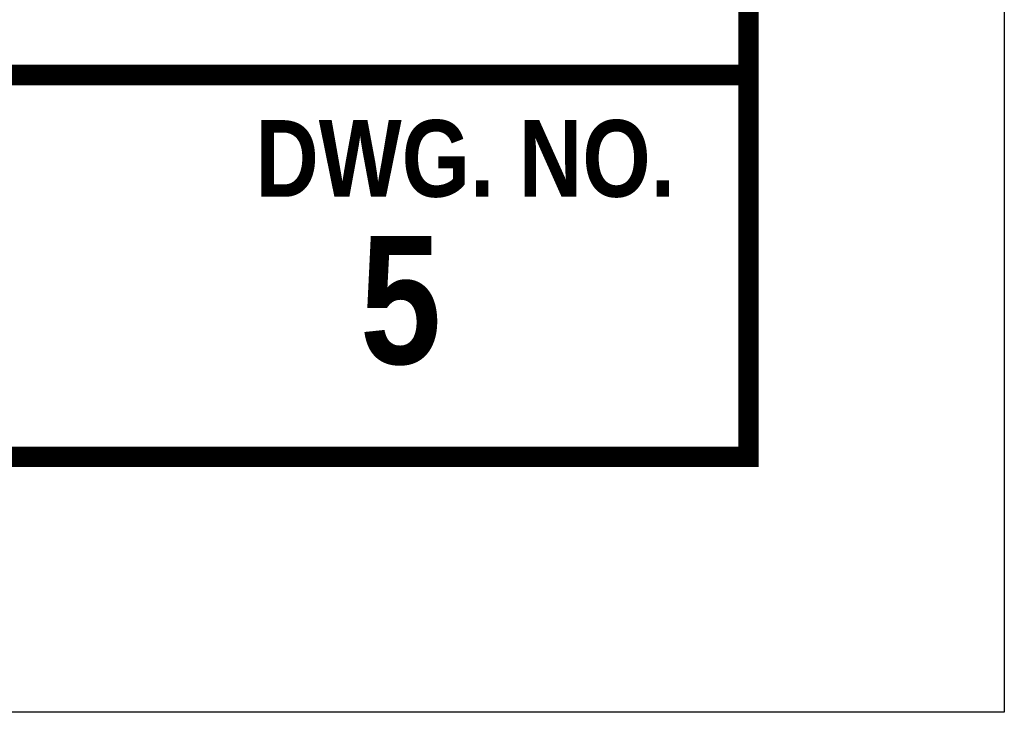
# Model space of a CAD drawing. Extents: x -1.7 to 6.8, y -10.3 to 0.7.
# Tile 7 of 172: x 4.9 to 6.8, y -10.3 to -8.9. Entities that reach past the tile are written whole.
import ezdxf
from ezdxf.enums import TextEntityAlignment as Align

# ---------------------------------------------------------------- set-up
doc = ezdxf.new("R2010")
doc.units = 0
doc.header["$MEASUREMENT"] = 0
doc.layers.get('DEFPOINTS').update_dxf_attribs({"linetype": 'CONTINUOUS'})
doc.layers.add('BORDER', color=7, linetype='CONTINUOUS')
doc.layers.add('TEXT', color=255, linetype='CONTINUOUS')
doc.styles.add('TECHNICAL', font='techb___.ttf')

msp = doc.modelspace()

# ---------------------------------------------------------------- linework, layer by layer
at = {"layer": 'BORDER', "const_width": 0.04}
msp.add_lwpolyline([(-1.2088, -9.7916), (-1.2088, 0.2084), (6.2912, 0.2084), (6.2912, -9.7916)], close=True, dxfattribs=at)
msp.add_lwpolyline([(-1.2088, -9.04488), (6.2912, -9.04488)], dxfattribs=at)
at = {"layer": 'DEFPOINTS', "color": 3, "ltscale": 2}
msp.add_lwpolyline([(-1.7088, -10.2916), (-1.7088, 0.7084), (6.7912, 0.7084), (6.7912, -10.2916)], close=True, dxfattribs=at)

# ---------------------------------------------------------------- texts
at = {"layer": 'TEXT', "color": 7, "style": 'TECHNICAL'}
for s, height, p in [('DWG. NO.', 0.15, (6.14757, -9.20804)), ('5', 0.25, (5.69038, -9.48505))]:
    msp.add_text(s, height=height, dxfattribs=at).set_placement(p, align=Align.MIDDLE_RIGHT)

doc.saveas('drawing.dxf')
